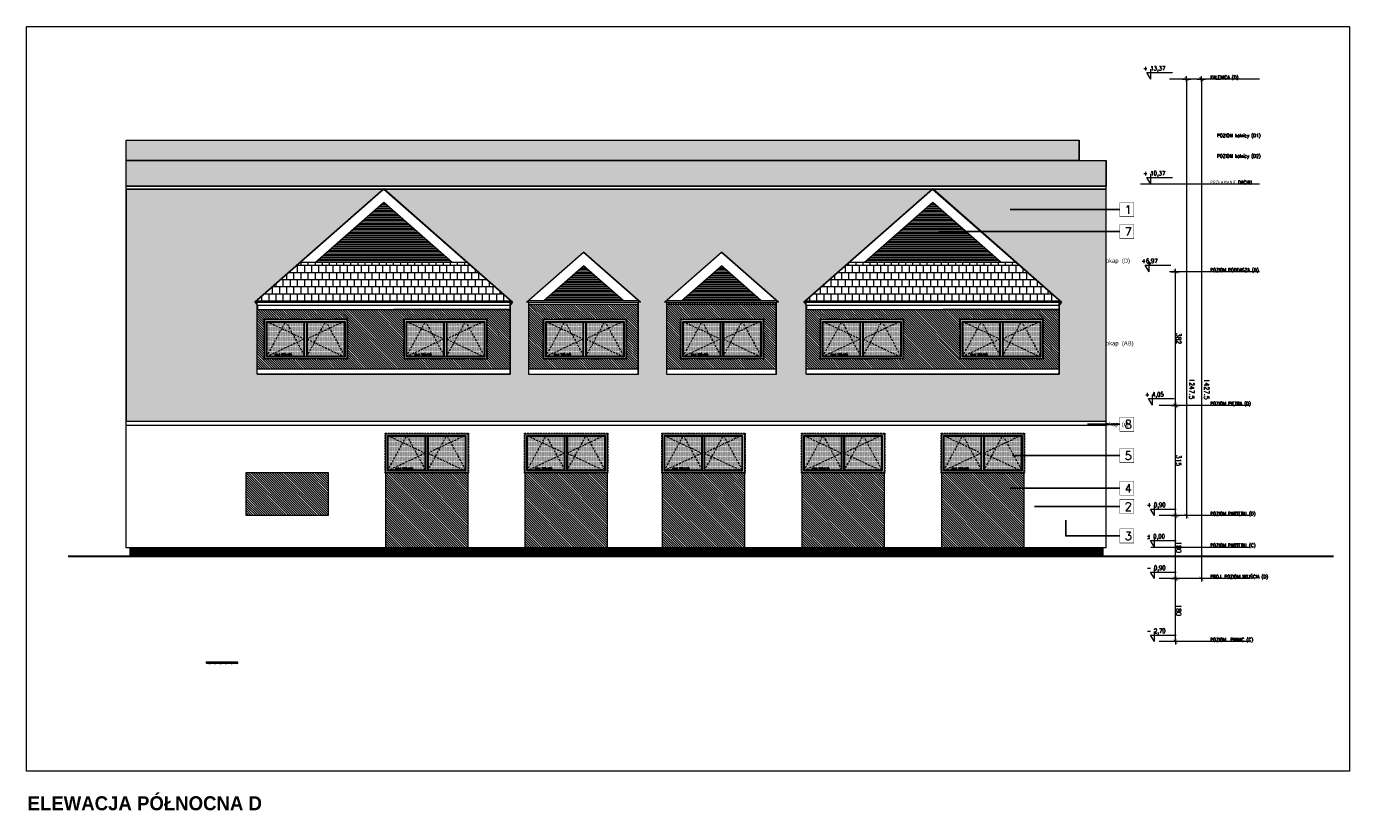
# Model space of a CAD drawing. Header units: millimetres. Extents: x 28291 to 177760, y -399809 to -170937.
# Tile 3 of 256: x 43484 to 47262, y -238983 to -236737. Entities that reach past the tile are written whole.
import ezdxf

# ---------------------------------------------------------------- set-up
doc = ezdxf.new("R2010")
doc.units = ezdxf.units.MM
doc.linetypes.add('CACHE', pattern=[9.525, 6.35, -3.175])
doc.linetypes.add('CARKOVANA', pattern=[7.5, 5, -2.5])
doc.layers.get('0').update_dxf_attribs({"lineweight": 0})
for name, color, linetype, lineweight in [('! opisy okien elewacja', 7, 'Continuous', 0), ('!! 0_ Istn-sciany', 3, 'Continuous', 30), ('!! 0_ Opis', 8, 'Continuous', 13), ('!! 0_ WIDOK ELEWACJA', 4, 'Continuous', 0), ('!! 1_Hatch dach', 252, 'Continuous', 5), ('!! 2_posadzki winyle 2', 43, 'Continuous', 9), ('!! 2_TYNK OBRYS', 252, 'Continuous', 13), ('0-rzedne-blok', 62, 'Continuous', 13)]:
    doc.layers.add(name, color=color, linetype=linetype, lineweight=lineweight)
for name, color, linetype, lineweight, true_color in [('!! 0_ Istn-okna - wymienione', 9, 'Continuous', 13, 0x808080), ('!! 1_ELEWACJA KOLOR', 7, 'Continuous', 13, 0x6888bb), ('!! 2_ELEWACJA COKÓŁ', 9, 'Continuous', 13, 0x808080)]:
    doc.layers.add(name, color=color, linetype=linetype, lineweight=lineweight, true_color=true_color)
doc.layers.add('!! 2_oznaczenia narozniki', color=7, linetype='Continuous')
doc.layers.add('!!_1  OPISY ELEWACJE', color=250, linetype='Continuous')
doc.layers.add('ND', color=240, linetype='Continuous', lineweight=0, plot=False)
doc.styles.add('DEUTSCH', font='SIMPLEX8')
doc.styles.add('SIMPLEX', font='simplex.shx', dxfattribs={"width": 0.77})
doc.styles.add('Stil2', font='arial.ttf')
doc.styles.add('STYLE10', font='arialbd.ttf')
doc.styles.add('TXT', font='simplex.shx')
doc.dimstyles.new('OL PB 100', dxfattribs={"dimscale": 4, "dimtxt": 3.5, "dimasz": 0.2, "dimexe": 10, "dimexo": 10, "dimgap": 0.5, "dimtad": 1, "dimdec": 1, "dimrnd": 0.5, "dimzin": 9, "dimdsep": 46, "dimtxsty": 'SIMPLEX', "dimblk": 'thick_MSz', "dimcen": 0.05, "dimdle": 8, "dimse1": 1, "dimse2": 1, "dimclrd": 256, "dimclre": 256, "dimclrt": 3, "dimadec": 1, "dimazin": 2, "dimtfac": 1, "dimtdec": 1, "dimtix": 1, "dimtofl": 0, "dimtmove": 2, "dimatfit": 3, "dimldrblk": 'thick_MSz', "dimfxl": 10, "dimfxlon": 1, "dimtolj": 1, "dimlwd": -1, "dimlwe": -1, "dimarcsym": 0})

# ---------------------------------------------------------------- blocks, each defined once
blk = doc.blocks.new('D_kota')
for p, q in [((-0.8, 15), (8.7, 15)), ((8.7, 0), (-0.8, 15)), ((8.7, 0), (8.7, 23))]:
    blk.add_line(p, q)
blk.add_lwpolyline([(-0.8, 15), (57.9, 15)])
at = {"style": 'DEUTSCH', "width": 0.8}
blk.add_attdef('POZ.ARCH', (7.3, 19.7), '', height=10, dxfattribs=at)
blk = doc.blocks.new('thick_MSz')
for p, q in [((-10, 0), (10, 0)), ((0, 15), (0, -15))]:
    blk.add_line(p, q)
at = {"const_width": 2, "elevation": 2}
blk.add_lwpolyline([(-7.1, -7.1), (7.1, 7.1)], dxfattribs=at)
blk = doc.blocks.new('*D3800')
at = {"layer": 'DEFPOINTS', "color": 0, "ltscale": 100, "transparency": 16777216}
for p in [(-7256.9, 8688.1), (-7256.9, 8610.3), (-6009.6, 8600.1)]:
    blk.add_point(p, dxfattribs=at)
at = {"layer": 'ND', "ltscale": 100, "transparency": 16777216}
blk.add_line((-6010.4, 8610.3), (-7256.1, 8610.3), dxfattribs=at)
at = {"layer": 'ND', "ltscale": 100, "transparency": 16777216, "xscale": 0.8, "yscale": 0.8, "zscale": 0.8}
for p, rotation in [((-7256.9, 8610.3), 180.0000000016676), ((-6009.6, 8610.3), 1.667526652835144e-09)]:
    blk.add_blockref('thick_MSz', p, dxfattribs=dict(at, rotation=rotation))
at = {"layer": 'ND', "color": 3, "ltscale": 100, "transparency": 16777216, "insert": (-6894.8, 8595.3), "char_height": 14, "attachment_point": 5, "rotation": 180, "style": 'SIMPLEX'}
blk.add_mtext('\\A1;1247.5', dxfattribs=at)
blk = doc.blocks.new('*D3801')
at = {"layer": 'DEFPOINTS', "color": 0, "ltscale": 100, "transparency": 16777216}
for p in [(-7436.9, 8703.8), (-7256.9, 8703.8), (-7256.9, 8642)]:
    blk.add_point(p, dxfattribs=at)
at = {"layer": 'ND', "ltscale": 100, "transparency": 16777216}
blk.add_line((-7436.1, 8642), (-7257.7, 8642), dxfattribs=at)
at = {"layer": 'ND', "ltscale": 100, "transparency": 16777216, "xscale": 0.8, "yscale": 0.8, "zscale": 0.8}
for p, rotation in [((-7436.9, 8642), 180.0000000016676), ((-7256.9, 8642), 1.667526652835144e-09)]:
    blk.add_blockref('thick_MSz', p, dxfattribs=dict(at, rotation=rotation))
at = {"layer": 'ND', "color": 3, "ltscale": 100, "transparency": 16777216, "insert": (-7346.9, 8633), "char_height": 14, "attachment_point": 5, "rotation": 180, "style": 'SIMPLEX'}
blk.add_mtext('\\A1;180', dxfattribs=at)
blk = doc.blocks.new('*D3802')
at = {"layer": 'DEFPOINTS', "color": 0, "ltscale": 100, "transparency": 16777216}
for p in [(-7256.9, 8703.8), (-6941.9, 8703.8), (-6941.9, 8642)]:
    blk.add_point(p, dxfattribs=at)
at = {"layer": 'ND', "ltscale": 100, "transparency": 16777216}
blk.add_line((-7256.1, 8642), (-6942.7, 8642), dxfattribs=at)
at = {"layer": 'ND', "ltscale": 100, "transparency": 16777216, "xscale": 0.8, "yscale": 0.8, "zscale": 0.8, "rotation": 180}
blk.add_blockref('thick_MSz', (-7256.9, 8642), dxfattribs=at)
at = {"layer": 'ND', "ltscale": 100, "transparency": 16777216, "xscale": 0.8, "yscale": 0.8, "zscale": 0.8}
blk.add_blockref('thick_MSz', (-6941.9, 8642), dxfattribs=at)
at = {"layer": 'ND', "color": 3, "ltscale": 100, "transparency": 16777216, "insert": (-7099.4, 8633), "char_height": 14, "attachment_point": 5, "rotation": 180, "style": 'SIMPLEX'}
blk.add_mtext('\\A1;315', dxfattribs=at)
blk = doc.blocks.new('*D3803')
at = {"layer": 'DEFPOINTS', "color": 0, "ltscale": 100, "transparency": 16777216}
for p in [(-6941.9, 8703.8), (-6559.9, 8703.8), (-6559.9, 8642)]:
    blk.add_point(p, dxfattribs=at)
at = {"layer": 'ND', "ltscale": 100, "transparency": 16777216}
blk.add_line((-6941.1, 8642), (-6560.7, 8642), dxfattribs=at)
at = {"layer": 'ND', "ltscale": 100, "transparency": 16777216, "xscale": 0.8, "yscale": 0.8, "zscale": 0.8, "rotation": 180}
blk.add_blockref('thick_MSz', (-6941.9, 8642), dxfattribs=at)
at = {"layer": 'ND', "ltscale": 100, "transparency": 16777216, "xscale": 0.8, "yscale": 0.8, "zscale": 0.8}
blk.add_blockref('thick_MSz', (-6559.9, 8642), dxfattribs=at)
at = {"layer": 'ND', "color": 3, "ltscale": 100, "transparency": 16777216, "insert": (-6750.9, 8633), "char_height": 14, "attachment_point": 5, "rotation": 180, "style": 'SIMPLEX'}
blk.add_mtext('\\A1;382', dxfattribs=at)
blk = doc.blocks.new('*D3804')
at = {"layer": 'DEFPOINTS', "color": 0, "ltscale": 100, "transparency": 16777216}
for p in [(-7616.9, 8679.3), (-7436.9, 8679.3), (-7436.9, 8642)]:
    blk.add_point(p, dxfattribs=at)
at = {"layer": 'ND', "ltscale": 100, "transparency": 16777216}
blk.add_line((-7616.1, 8642), (-7437.7, 8642), dxfattribs=at)
at = {"layer": 'ND', "ltscale": 100, "transparency": 16777216, "xscale": 0.8, "yscale": 0.8, "zscale": 0.8}
for p, rotation in [((-7616.9, 8642), 180.0000000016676), ((-7436.9, 8642), 1.667526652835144e-09)]:
    blk.add_blockref('thick_MSz', p, dxfattribs=dict(at, rotation=rotation))
at = {"layer": 'ND', "color": 3, "ltscale": 100, "transparency": 16777216, "insert": (-7526.9, 8633), "char_height": 14, "attachment_point": 5, "rotation": 180, "style": 'SIMPLEX'}
blk.add_mtext('\\A1;180', dxfattribs=at)
blk = doc.blocks.new('*D3805')
at = {"layer": 'DEFPOINTS', "color": 0, "ltscale": 100, "transparency": 16777216}
for p in [(-7436.9, 8688.1), (-7436.9, 8567.8), (-6009.6, 8557.6)]:
    blk.add_point(p, dxfattribs=at)
at = {"layer": 'ND', "ltscale": 100, "transparency": 16777216}
blk.add_line((-6010.4, 8567.8), (-7436.1, 8567.8), dxfattribs=at)
at = {"layer": 'ND', "ltscale": 100, "transparency": 16777216, "xscale": 0.8, "yscale": 0.8, "zscale": 0.8}
for p, rotation in [((-7436.9, 8567.8), 180.0000000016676), ((-6009.6, 8567.8), 1.667526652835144e-09)]:
    blk.add_blockref('thick_MSz', p, dxfattribs=dict(at, rotation=rotation))
at = {"layer": 'ND', "color": 3, "ltscale": 100, "transparency": 16777216, "insert": (-6895.9, 8552.8), "char_height": 14, "attachment_point": 5, "rotation": 180, "style": 'SIMPLEX'}
blk.add_mtext('\\A1;1427.5', dxfattribs=at)
blk = doc.blocks.new('OKNO 238 X 115')
at = {"layer": '!! 1_Hatch dach', "true_color": 0x575757}
h = blk.add_hatch(dxfattribs=at)
h.set_pattern_fill('DOTS', color=251, angle=180)
h.set_pattern_definition([(180, (59194.8052, -192624.9467), (-0.79375, -1.5875), [0, -1.5875])])
h.paths.add_polyline_path([(49553.5, -204008.1), (49445.5, -204008.1), (49445.5, -203911.1), (49553.5, -203911.1)])
h = blk.add_hatch(dxfattribs=at)
h.set_pattern_fill('DOTS', color=251, angle=180)
h.set_pattern_definition([(180, (59306.8052, -192624.9467), (-0.79375, -1.5875), [0, -1.5875])])
h.paths.add_polyline_path([(49665.5, -204008.1), (49560, -204008.1), (49560, -203911.1), (49665.5, -203911.1)])
at = {"layer": '!! 0_ Istn-okna - wymienione', "linetype": 'CARKOVANA', "lineweight": 5}
blk.add_lwpolyline([(49674.5, -204017.1), (49436.5, -204017.1), (49436.5, -203902.1), (49674.5, -203902.1)], close=True, dxfattribs=at)
at = {"layer": '!! 0_ Istn-okna - wymienione'}
for points in [[(49672.5, -204015.1), (49438.5, -204015.1), (49438.5, -203904.1), (49672.5, -203904.1)], [(49667.5, -204010.1), (49443.5, -204010.1), (49443.5, -203909.1), (49667.5, -203909.1)]]:
    blk.add_lwpolyline(points, close=True, dxfattribs=at)
for points in [[(49551, -204008.1), (49445.5, -204008.1), (49445.5, -203911.1), (49551, -203911.1)], [(49551, -203911.1), (49551, -204008.1)], [(49553, -203909.1), (49553, -204010.1)], [(49558, -203909.1), (49558, -204010.1)], [(49560, -203911.1), (49665.5, -203911.1), (49665.5, -204008.1), (49560, -204008.1)], [(49560, -203911.1), (49560, -204008.1)], [(49558, -204008.1), (49553, -204008.1)]]:
    blk.add_lwpolyline(points, dxfattribs=at)
at = {"layer": '!! 1_Hatch dach', "color": 251, "linetype": 'CACHE', "true_color": 0x575757}
for points in [[(49553, -203909.1), (49498.2, -204010.1), (49443.5, -203909.1)], [(49445.5, -204010.1), (49553, -203959.6), (49445.5, -203909.1)], [(49667.5, -203909.1), (49612.7, -204010.1), (49558, -203909.1)], [(49667.5, -204010.1), (49560, -203959.6), (49667.5, -203909.1)]]:
    blk.add_lwpolyline(points, dxfattribs=at)
at = {"insert": (49644.4, -203918.5), "char_height": 5, "attachment_point": 1, "rotation": 180, "style": 'TXT'}
blk.add_mtext_dynamic_manual_height_columns('okno 238x115', width=52.63, gutter_width=75, heights=[0], dxfattribs=at)
blk = doc.blocks.new('BLOK POZIOMY SALA GIMNASTYCZNA')
for p, q in [((-7616.85, 8430.57), (-7616.85, 8688.11)), ((-7436.85, 8430.57), (-7436.85, 8688.11)), ((-7256.85, 8430.57), (-7256.85, 8688.11)), ((-6941.85, 8430.57), (-6941.85, 8688.11)), ((-6559.85, 8401.77), (-6559.85, 8659.32)), ((-6309.42, 8401.77), (-6309.42, 8659.32)), ((-6009.57, 8401.77), (-6009.57, 8659.32))]:
    blk.add_line(p, q)
for points in [[(-6309.42, 8401.77), (-6309.42, 8741.67)], [(-7346.85, 8712.69), (-7346.85, 8429.66)]]:
    blk.add_lwpolyline(points)
at = {"layer": '0-rzedne-blok'}
ref = blk.add_blockref('D_kota', (-6559.85, 8727.86), dxfattribs=dict(at, xscale=1.250000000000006, yscale=1.250000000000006, zscale=1.250000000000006, rotation=270))
ref.add_attrib('POZ.ARCH', '+6,97', (-6535.27, 8738.69), dxfattribs={"layer": '0', "height": 12.5, "rotation": 270, "style": 'DEUTSCH', "width": 0.8})
ref = blk.add_blockref('D_kota', (-6309.42, 8723.05), dxfattribs=dict(at, xscale=1.250000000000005, yscale=1.250000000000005, zscale=1.250000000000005, rotation=270))
ref.add_attrib('POZ.ARCH', '+ 10,37', (-6284.84, 8733.88), dxfattribs={"layer": '0', "height": 12.5, "rotation": 270, "style": 'DEUTSCH', "width": 0.8})
ref = blk.add_blockref('D_kota', (-6009.57, 8723.05), dxfattribs=dict(at, xscale=1.250000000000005, yscale=1.250000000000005, zscale=1.250000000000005, rotation=270))
ref.add_attrib('POZ.ARCH', '+ 13,37', (-5984.99, 8733.88), dxfattribs={"layer": '0', "height": 12.5, "rotation": 270, "style": 'DEUTSCH', "width": 0.8})
ref = blk.add_blockref('D_kota', (-7616.85, 8712.69), dxfattribs=dict(at, xscale=1.250000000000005, yscale=1.250000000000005, zscale=1.250000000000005, rotation=270))
ref.add_attrib('POZ.ARCH', '- 2,70  ', (-7592.27, 8723.52), dxfattribs={"layer": '0', "height": 12.5, "rotation": 270, "style": 'DEUTSCH', "width": 0.8})
ref = blk.add_blockref('D_kota', (-7436.85, 8712.69), dxfattribs=dict(at, xscale=1.250000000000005, yscale=1.250000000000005, zscale=1.250000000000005, rotation=270))
ref.add_attrib('POZ.ARCH', '- 0,90  ', (-7412.27, 8723.52), dxfattribs={"layer": '0', "height": 12.5, "rotation": 270, "style": 'DEUTSCH', "width": 0.8})
ref = blk.add_blockref('D_kota', (-7346.85, 8712.69), dxfattribs=dict(at, xscale=1.250000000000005, yscale=1.250000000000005, zscale=1.250000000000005, rotation=270))
ref.add_attrib('POZ.ARCH', '%%p 0,00  ', (-7322.27, 8723.52), dxfattribs={"layer": '0', "height": 12.5, "rotation": 270, "style": 'DEUTSCH', "width": 0.8})
ref = blk.add_blockref('D_kota', (-7256.85, 8712.69), dxfattribs=dict(at, xscale=1.250000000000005, yscale=1.250000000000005, zscale=1.250000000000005, rotation=270))
ref.add_attrib('POZ.ARCH', '+ 0,90  ', (-7232.27, 8723.52), dxfattribs={"layer": '0', "height": 12.5, "rotation": 270, "style": 'DEUTSCH', "width": 0.8})
ref = blk.add_blockref('D_kota', (-6941.38, 8718.1), dxfattribs=dict(at, xscale=1.250000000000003, yscale=1.250000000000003, zscale=1.250000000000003, rotation=269.9999999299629))
ref.add_attrib('POZ.ARCH', '+ 4,05', (-6916.8, 8728.93), dxfattribs={"layer": '0', "height": 12.5, "rotation": 270, "style": 'DEUTSCH', "width": 0.8})
at = {"layer": '!! 2_oznaczenia narozniki', "style": 'Stil2'}
for s, p in [('okap  (c)', (-7001.2, 8840.75)), ('okap  (AB)', (-6770.44, 8840.75)), ('okap  (D)', (-6534.48, 8840.75))]:
    blk.add_text(s, height=12, rotation=270, dxfattribs=at).set_placement(p)
at = {"style": 'SIMPLEX', "width": 0.77}
for s, p in [('POZIOM  PIWNIC (C)', (-7616.31, 8542.85)), ('PROJ. POZIOM WYJŚCIA (D)', (-7436.31, 8542.85)), ('POZIOM PARTERU (C)', (-7346.85, 8542.85)), ('POZIOM PARTERU (D)', (-7256.31, 8542.85)), ('POZIOM PIĘTRA (D)', (-6941.31, 8542.85)), ('POZIOM PODDASZA (D)', (-6559.85, 8542.85)), ('PRZŁAMANIE DACHU', (-6309.42, 8542.85)), ('KALENICA (D)', (-6009.57, 8542.85)), ('POZIOM kalnicy (D2)', (-6234.21, 8523.33, -0.04)), ('POZIOM kalnicy (D1)', (-6175.6, 8523.33, -0.04))]:
    blk.add_text(s, height=10, rotation=270, dxfattribs=at).set_placement(p)
at = {"layer": 'ND', "ltscale": 100}
for base, p1, p2, picture, middle in [((-7256.85, 8641.97), (-7436.85, 8703.84), (-7256.85, 8703.84), '*D3801', (-7346.85, 8632.97)), ((-7436.85, 8641.97), (-7616.85, 8679.26), (-7436.85, 8679.26), '*D3804', (-7526.85, 8632.97))]:
    dim = blk.add_linear_dim(base=base, p1=p1, p2=p2, angle=0, dimstyle='OL PB 100', dxfattribs=at)
    dim.commit()
    dim.dimension.update_dxf_attribs({"geometry": picture, "text_midpoint": middle})
for base, p1, p2, picture, middle in [((-6941.85, 8641.97), (-7256.85, 8703.84), (-6941.85, 8703.84), '*D3802', (-7099.35, 8632.97)), ((-6559.85, 8641.97), (-6941.85, 8703.84), (-6559.85, 8703.84), '*D3803', (-6750.85, 8632.97))]:
    dim = blk.add_linear_dim(base=base, p1=p1, p2=p2, dimstyle='OL PB 100', dxfattribs=at)
    dim.commit()
    dim.dimension.update_dxf_attribs({"geometry": picture, "text_midpoint": middle})
for base, p1, p2, picture, middle in [((-7436.85, 8567.75), (-6009.57, 8557.61), (-7436.85, 8688.11), '*D3805', (-6895.9, 8552.8)), ((-7256.85, 8610.27), (-6009.57, 8600.13), (-7256.85, 8688.11), '*D3800', (-6894.77, 8595.31))]:
    dim = blk.add_linear_dim(base=base, p1=p1, p2=p2, angle=0, dimstyle='OL PB 100', dxfattribs=at)
    dim.commit()
    dim.dimension.update_dxf_attribs({"geometry": picture, "text_midpoint": middle, "dimtype": 160})

msp = doc.modelspace()

# ---------------------------------------------------------------- hatches: boundary and pattern name
at = {"layer": '!! 1_ELEWACJA KOLOR', "true_color": 0xa78758}
h = msp.add_hatch(dxfattribs=at)
h.set_pattern_fill('ANSI31', color=45, scale=1.5, angle=-90)
h.paths.add_polyline_path([(45230.48163, -237529.61365), (44918.48163, -237529.61365), (44918.48163, -237714.91786), (45230.48163, -237714.91786)])
h.paths.add_polyline_path([(45197.47217, -237572.26576), (45197.47217, -237687.26576), (44959.47217, -237687.26576), (44959.47217, -237572.26576)], flags=16)
h.paths.add_polyline_path([(45195.47217, -237574.26576), (45195.47217, -237685.26576), (44961.47217, -237685.26576), (44961.47217, -237574.26576)], flags=0)
h.paths.add_polyline_path([(45190.47217, -237579.26576), (45190.47217, -237680.26576), (44966.47217, -237680.26576), (44966.47217, -237579.26576)], flags=0)
h.paths.add_polyline_path([(45136.97217, -237579.26576), (45139.01177, -237581.26576), (45163.19246, -237581.26576), (45163.72217, -237579.26576), (45164.25187, -237581.26576), (45188.47217, -237581.26576), (45188.47217, -237678.26576), (45139.01177, -237678.26576), (45136.97217, -237680.26576), (45136.97217, -237581.26576), (45131.97217, -237581.26576), (45131.97217, -237680.26576), (45129.97217, -237672.34419), (45129.97217, -237678.26576), (45082.91276, -237678.26576), (45080.97217, -237680.26576), (45080.97217, -237581.26576), (45075.97217, -237581.26576), (45075.97217, -237671.2479), (45073.97217, -237664.03361), (45073.97217, -237678.26576), (45026.91276, -237678.26576), (45024.97217, -237680.26576), (45024.97217, -237581.26576), (45019.97217, -237581.26576), (45019.97217, -237680.26576), (45017.97217, -237672.71435), (45017.97217, -237678.26576), (44968.51177, -237678.26576), (44966.47217, -237680.26576), (44968.47217, -237672.71435), (44968.47217, -237581.22692), (44968.51177, -237581.26576), (44992.69246, -237581.26576), (44993.22217, -237579.26576), (44993.75187, -237581.26576), (45017.97217, -237581.26576), (45017.97217, -237672.71435), (45019.97217, -237680.26576), (45019.97217, -237581.26576), (45024.97217, -237581.26576), (45024.97217, -237579.26576), (45026.91276, -237581.26576), (45049.96722, -237581.26576), (45050.47217, -237579.26576), (45051.02662, -237581.26576), (45073.97217, -237581.26576), (45073.97217, -237664.03361), (45075.97217, -237671.2479), (45075.97217, -237581.26576), (45080.97217, -237581.26576), (45080.97217, -237579.26576), (45082.91276, -237581.26576), (45105.96722, -237581.26576), (45106.47217, -237579.26576), (45106.97712, -237581.26576), (45129.97217, -237581.26576), (45129.97217, -237672.34419), (45131.97217, -237680.26576), (45131.97217, -237581.26576), (45136.97217, -237581.26576)], flags=0)
h.paths.add_polyline_path([(44988.29992, -237677.10613), (45042.22849, -237677.10613), (45042.22849, -237669.60613), (44988.29992, -237669.60613)], flags=0)
h = msp.add_hatch(dxfattribs=at)
h.set_pattern_fill('ANSI31', color=45, scale=1.5, angle=-90)
h.paths.add_polyline_path([(45624.48163, -237524.61365), (45312.48163, -237524.61365), (45312.48163, -237714.91786), (45624.48163, -237714.91786)])
h.paths.add_polyline_path([(45589.51113, -237572.26576), (45589.51113, -237687.26576), (45351.51113, -237687.26576), (45351.51113, -237572.26576)], flags=16)
h.paths.add_polyline_path([(45587.51113, -237574.26576), (45587.51113, -237685.26576), (45353.51113, -237685.26576), (45353.51113, -237574.26576)], flags=0)
h.paths.add_polyline_path([(45582.51113, -237579.26576), (45582.51113, -237680.26576), (45358.51113, -237680.26576), (45358.51113, -237579.26576)], flags=0)
h.paths.add_polyline_path([(45385.26113, -237579.26576), (45385.79084, -237581.26576), (45410.01113, -237581.26576), (45410.01113, -237672.71435), (45412.01113, -237680.26576), (45412.01113, -237581.26576), (45417.01113, -237581.26576), (45417.01113, -237579.26576), (45418.95173, -237581.26576), (45442.00618, -237581.26576), (45442.51113, -237579.26576), (45443.06559, -237581.26576), (45466.01113, -237581.26576), (45466.01113, -237664.03361), (45468.01113, -237671.2479), (45468.01113, -237581.26576), (45473.01113, -237581.26576), (45473.01113, -237579.26576), (45474.95173, -237581.26576), (45498.00618, -237581.26576), (45498.51113, -237579.26576), (45499.01608, -237581.26576), (45522.01113, -237581.26576), (45522.01113, -237672.34419), (45524.01113, -237680.26576), (45524.01113, -237581.26576), (45529.01113, -237581.26576), (45529.01113, -237579.26576), (45531.05074, -237581.26576), (45555.23143, -237581.26576), (45555.76113, -237579.26576), (45556.29084, -237581.26576), (45580.51113, -237581.26576), (45580.51113, -237678.26576), (45531.05074, -237678.26576), (45529.01113, -237680.26576), (45529.01113, -237581.26576), (45524.01113, -237581.26576), (45524.01113, -237680.26576), (45522.01113, -237672.34419), (45522.01113, -237678.26576), (45474.95173, -237678.26576), (45473.01113, -237680.26576), (45473.01113, -237581.26576), (45468.01113, -237581.26576), (45468.01113, -237671.2479), (45466.01113, -237664.03361), (45466.01113, -237678.26576), (45418.95173, -237678.26576), (45417.01113, -237680.26576), (45417.01113, -237581.26576), (45412.01113, -237581.26576), (45412.01113, -237680.26576), (45410.01113, -237672.71435), (45410.01113, -237678.26576), (45360.55074, -237678.26576), (45358.51113, -237680.26576), (45360.51113, -237672.71435), (45360.51113, -237581.22692), (45360.55074, -237581.26576), (45384.73143, -237581.26576)], flags=0)
h.paths.add_polyline_path([(45380.33889, -237677.10613), (45434.26746, -237677.10613), (45434.26746, -237669.60613), (45380.33889, -237669.60613)], flags=8)
h = msp.add_hatch(dxfattribs=at)
h.set_pattern_fill('ANSI31', color=45, scale=1.5, angle=-90)
h.paths.add_polyline_path([(44865.48163, -237545.24605), (44533.13615, -237545.24605), (44142.48163, -237545.24605), (44142.48163, -237714.91786), (44865.48163, -237714.91786)])
h.paths.add_polyline_path([(44561.51113, -237572.26576), (44799.51113, -237572.26576), (44799.51113, -237687.26576), (44561.51113, -237687.26576)], flags=16)
h.paths.add_polyline_path([(44563.51113, -237574.26576), (44797.51113, -237574.26576), (44797.51113, -237685.26576), (44563.51113, -237685.26576)], flags=0)
h.paths.add_polyline_path([(44568.51113, -237579.26576), (44792.51113, -237579.26576), (44792.51113, -237680.26576), (44568.51113, -237680.26576)], flags=0)
h.paths.add_polyline_path([(44570.51113, -237581.22692), (44570.55074, -237581.26576), (44594.73143, -237581.26576), (44595.26113, -237579.26576), (44595.79084, -237581.26576), (44620.01113, -237581.26576), (44620.01113, -237672.71435), (44622.01113, -237680.26576), (44622.01113, -237581.26576), (44627.01113, -237581.26576), (44627.01113, -237579.26576), (44628.95173, -237581.26576), (44652.00618, -237581.26576), (44652.51113, -237579.26576), (44653.06559, -237581.26576), (44676.01113, -237581.26576), (44676.01113, -237664.03361), (44678.01113, -237671.2479), (44678.01113, -237581.26576), (44683.01113, -237581.26576), (44683.01113, -237579.26576), (44684.95173, -237581.26576), (44708.00618, -237581.26576), (44708.51113, -237579.26576), (44709.01608, -237581.26576), (44732.01113, -237581.26576), (44732.01113, -237672.34419), (44734.01113, -237680.26576), (44734.01113, -237581.26576), (44739.01113, -237581.26576), (44739.01113, -237579.26576), (44741.05074, -237581.26576), (44765.23143, -237581.26576), (44765.76113, -237579.26576), (44766.29084, -237581.26576), (44790.51113, -237581.26576), (44790.51113, -237678.26576), (44741.05074, -237678.26576), (44739.01113, -237680.26576), (44739.01113, -237581.26576), (44734.01113, -237581.26576), (44734.01113, -237680.26576), (44732.01113, -237672.34419), (44732.01113, -237678.26576), (44684.95173, -237678.26576), (44683.01113, -237680.26576), (44683.01113, -237581.26576), (44678.01113, -237581.26576), (44678.01113, -237671.2479), (44676.01113, -237664.03361), (44676.01113, -237678.26576), (44628.95173, -237678.26576), (44627.01113, -237680.26576), (44627.01113, -237581.26576), (44622.01113, -237581.26576), (44622.01113, -237680.26576), (44620.01113, -237672.71435), (44620.01113, -237678.26576), (44570.55074, -237678.26576), (44568.51113, -237680.26576), (44570.51113, -237672.71435)], flags=0)
h.paths.add_polyline_path([(44400.51113, -237687.26576), (44162.51113, -237687.26576), (44162.51113, -237572.26576), (44400.51113, -237572.26576)], flags=16)
h.paths.add_polyline_path([(44398.51113, -237685.26576), (44164.51113, -237685.26576), (44164.51113, -237574.26576), (44398.51113, -237574.26576)], flags=0)
h.paths.add_polyline_path([(44393.51113, -237680.26576), (44169.51113, -237680.26576), (44169.51113, -237579.26576), (44393.51113, -237579.26576)], flags=0)
h.paths.add_polyline_path([(44391.51113, -237678.26576), (44342.05074, -237678.26576), (44340.01113, -237680.26576), (44340.01113, -237581.26576), (44335.01113, -237581.26576), (44335.01113, -237680.26576), (44333.01113, -237672.34419), (44333.01113, -237678.26576), (44285.95173, -237678.26576), (44284.01113, -237680.26576), (44284.01113, -237581.26576), (44279.01113, -237581.26576), (44279.01113, -237671.2479), (44277.01113, -237664.03361), (44277.01113, -237678.26576), (44229.95173, -237678.26576), (44228.01113, -237680.26576), (44228.01113, -237581.26576), (44223.01113, -237581.26576), (44223.01113, -237680.26576), (44221.01113, -237672.71435), (44221.01113, -237678.26576), (44171.55074, -237678.26576), (44169.51113, -237680.26576), (44171.51113, -237672.71435), (44171.51113, -237581.22692), (44171.55074, -237581.26576), (44195.73143, -237581.26576), (44196.26113, -237579.26576), (44196.79084, -237581.26576), (44221.01113, -237581.26576), (44221.01113, -237672.71435), (44223.01113, -237680.26576), (44223.01113, -237581.26576), (44228.01113, -237581.26576), (44228.01113, -237579.26576), (44229.95173, -237581.26576), (44253.00618, -237581.26576), (44253.51113, -237579.26576), (44254.06559, -237581.26576), (44277.01113, -237581.26576), (44277.01113, -237664.03361), (44279.01113, -237671.2479), (44279.01113, -237581.26576), (44284.01113, -237581.26576), (44284.01113, -237579.26576), (44285.95173, -237581.26576), (44309.00618, -237581.26576), (44309.51113, -237579.26576), (44310.01608, -237581.26576), (44333.01113, -237581.26576), (44333.01113, -237672.34419), (44335.01113, -237680.26576), (44335.01113, -237581.26576), (44340.01113, -237581.26576), (44340.01113, -237579.26576), (44342.05074, -237581.26576), (44366.23143, -237581.26576), (44366.76113, -237579.26576), (44367.29084, -237581.26576), (44391.51113, -237581.26576)], flags=0)
h.paths.add_polyline_path([(44590.33889, -237677.10613), (44644.26746, -237677.10613), (44644.26746, -237669.60613), (44590.33889, -237669.60613)], flags=8)
h.paths.add_polyline_path([(44191.33889, -237677.10613), (44245.26746, -237677.10613), (44245.26746, -237669.60613), (44191.33889, -237669.60613)], flags=8)
h = msp.add_hatch(dxfattribs=at)
h.set_pattern_fill('ANSI31', color=45, scale=1.5, angle=-90)
h.paths.add_polyline_path([(46433.48163, -237545.24605), (46101.13615, -237545.24605), (45710.48163, -237545.24605), (45710.48163, -237714.91786), (46433.48163, -237714.91786)])
h.paths.add_polyline_path([(46149.51113, -237572.26576), (46387.51113, -237572.26576), (46387.51113, -237687.26576), (46149.51113, -237687.26576)], flags=16)
h.paths.add_polyline_path([(46151.51113, -237574.26576), (46385.51113, -237574.26576), (46385.51113, -237685.26576), (46151.51113, -237685.26576)], flags=0)
h.paths.add_polyline_path([(46156.51113, -237579.26576), (46380.51113, -237579.26576), (46380.51113, -237680.26576), (46156.51113, -237680.26576)], flags=0)
h.paths.add_polyline_path([(46156.51113, -237680.26576), (46158.51113, -237672.71435), (46158.51113, -237581.22692), (46158.55074, -237581.26576), (46182.73143, -237581.26576), (46183.26113, -237579.26576), (46183.79084, -237581.26576), (46208.01113, -237581.26576), (46208.01113, -237672.71435), (46210.01113, -237680.26576), (46210.01113, -237581.26576), (46215.01113, -237581.26576), (46215.01113, -237579.26576), (46216.95173, -237581.26576), (46240.00618, -237581.26576), (46240.51113, -237579.26576), (46241.06559, -237581.26576), (46264.01113, -237581.26576), (46264.01113, -237664.03361), (46266.01113, -237671.2479), (46266.01113, -237581.26576), (46271.01113, -237581.26576), (46271.01113, -237579.26576), (46272.95173, -237581.26576), (46296.00618, -237581.26576), (46296.51113, -237579.26576), (46297.01608, -237581.26576), (46320.01113, -237581.26576), (46320.01113, -237672.34419), (46322.01113, -237680.26576), (46322.01113, -237581.26576), (46327.01113, -237581.26576), (46327.01113, -237579.26576), (46329.05074, -237581.26576), (46353.23143, -237581.26576), (46353.76113, -237579.26576), (46354.29084, -237581.26576), (46378.51113, -237581.26576), (46378.51113, -237678.26576), (46329.05074, -237678.26576), (46327.01113, -237680.26576), (46327.01113, -237581.26576), (46322.01113, -237581.26576), (46322.01113, -237680.26576), (46320.01113, -237672.34419), (46320.01113, -237678.26576), (46272.95173, -237678.26576), (46271.01113, -237680.26576), (46271.01113, -237581.26576), (46266.01113, -237581.26576), (46266.01113, -237671.2479), (46264.01113, -237664.03361), (46264.01113, -237678.26576), (46216.95173, -237678.26576), (46215.01113, -237680.26576), (46215.01113, -237581.26576), (46210.01113, -237581.26576), (46210.01113, -237680.26576), (46208.01113, -237672.71435), (46208.01113, -237678.26576), (46158.55074, -237678.26576)], flags=0)
h.paths.add_polyline_path([(45988.51113, -237687.26576), (45750.51113, -237687.26576), (45750.51113, -237572.26576), (45988.51113, -237572.26576)], flags=16)
h.paths.add_polyline_path([(45986.51113, -237685.26576), (45752.51113, -237685.26576), (45752.51113, -237574.26576), (45986.51113, -237574.26576)], flags=0)
h.paths.add_polyline_path([(45981.51113, -237680.26576), (45757.51113, -237680.26576), (45757.51113, -237579.26576), (45981.51113, -237579.26576)], flags=0)
h.paths.add_polyline_path([(45979.51113, -237678.26576), (45930.05074, -237678.26576), (45928.01113, -237680.26576), (45928.01113, -237581.26576), (45923.01113, -237581.26576), (45923.01113, -237680.26576), (45921.01113, -237672.34419), (45921.01113, -237678.26576), (45873.95173, -237678.26576), (45872.01113, -237680.26576), (45872.01113, -237581.26576), (45867.01113, -237581.26576), (45867.01113, -237671.2479), (45865.01113, -237664.03361), (45865.01113, -237678.26576), (45817.95173, -237678.26576), (45816.01113, -237680.26576), (45816.01113, -237581.26576), (45811.01113, -237581.26576), (45811.01113, -237680.26576), (45809.01113, -237672.71435), (45809.01113, -237678.26576), (45759.55074, -237678.26576), (45757.51113, -237680.26576), (45759.51113, -237672.71435), (45759.51113, -237581.22692), (45759.55074, -237581.26576), (45783.73143, -237581.26576), (45784.26113, -237579.26576), (45784.79084, -237581.26576), (45809.01113, -237581.26576), (45809.01113, -237672.71435), (45811.01113, -237680.26576), (45811.01113, -237581.26576), (45816.01113, -237581.26576), (45816.01113, -237579.26576), (45817.95173, -237581.26576), (45841.00618, -237581.26576), (45841.51113, -237579.26576), (45842.06559, -237581.26576), (45865.01113, -237581.26576), (45865.01113, -237664.03361), (45867.01113, -237671.2479), (45867.01113, -237581.26576), (45872.01113, -237581.26576), (45872.01113, -237579.26576), (45873.95173, -237581.26576), (45897.00618, -237581.26576), (45897.51113, -237579.26576), (45898.01608, -237581.26576), (45921.01113, -237581.26576), (45921.01113, -237672.34419), (45923.01113, -237680.26576), (45923.01113, -237581.26576), (45928.01113, -237581.26576), (45928.01113, -237579.26576), (45930.05074, -237581.26576), (45954.23143, -237581.26576), (45954.76113, -237579.26576), (45955.29084, -237581.26576), (45979.51113, -237581.26576)], flags=0)
h.paths.add_polyline_path([(46178.33889, -237677.10613), (46232.26746, -237677.10613), (46232.26746, -237669.60613), (46178.33889, -237669.60613)], flags=8)
h.paths.add_polyline_path([(45779.33889, -237677.10613), (45833.26746, -237677.10613), (45833.26746, -237669.60613), (45779.33889, -237669.60613)], flags=8)
h = msp.add_hatch(dxfattribs=at)
h.set_pattern_fill('ANSI31', color=45, scale=1.5, angle=-90)
h.set_pattern_definition([(315, (-4439.5428, -438), (3.36759605, 3.36759605), [])])
h.paths.add_polyline_path([(44111.01113, -238011.26576), (44345.01113, -238011.26576), (44345.01113, -238134.26576), (44111.01113, -238134.26576)])
h = msp.add_hatch(dxfattribs=at)
h.set_pattern_fill('ANSI31', color=45, scale=1.5, angle=-90)
h.set_pattern_definition([(315, (-4040.5428, -438), (3.36759605, 3.36759605), [])])
h.paths.add_polyline_path([(44510.01113, -238011.26576), (44744.01113, -238011.26576), (44744.01113, -238226.26576), (44510.01113, -238226.26576)])
h = msp.add_hatch(dxfattribs=at)
h.set_pattern_fill('ANSI31', color=45, scale=1.5, angle=-90)
h.set_pattern_definition([(315, (-3642.5817, -438), (3.36759605, 3.36759605), [])])
h.paths.add_polyline_path([(44907.97217, -238011.26576), (45141.97217, -238011.26576), (45141.97217, -238226.26576), (44907.97217, -238226.26576)])
h = msp.add_hatch(dxfattribs=at)
h.set_pattern_fill('ANSI31', color=45, scale=1.5, angle=-90)
h.set_pattern_definition([(315, (-3250.5428, -438), (3.36759605, 3.36759605), [])])
h.paths.add_polyline_path([(45300.01113, -238011.26576), (45534.01113, -238011.26576), (45534.01113, -238226.26576), (45300.01113, -238226.26576)])
h = msp.add_hatch(dxfattribs=at)
h.set_pattern_fill('ANSI31', color=45, scale=1.5, angle=-90)
h.set_pattern_definition([(315, (-2851.642, -438), (3.36759605, 3.36759605), [])])
h.paths.add_polyline_path([(45698.91212, -238011.26576), (45932.91212, -238011.26576), (45932.91212, -238226.26576), (45698.91212, -238226.26576)])
h = msp.add_hatch(dxfattribs=at)
h.set_pattern_fill('ANSI31', color=45, scale=1.5, angle=-90)
h.set_pattern_definition([(315, (-2452.5428, -438), (3.36759605, 3.36759605), [])])
h.paths.add_polyline_path([(46098.01113, -238011.26576), (46332.01113, -238011.26576), (46332.01113, -238226.26576), (46098.01113, -238226.26576)])
at = {"layer": '!! 1_Hatch dach', "true_color": 0x990000}
h = msp.add_hatch(dxfattribs=at)
h.set_pattern_fill('AR-B88', color=14, scale=0.1, angle=180)
h.paths.add_polyline_path([(43768.51113, -237061.70495), (46490.51113, -237061.70495), (46490.51113, -237119.31403), (43768.51113, -237119.31403)])
h = msp.add_hatch(dxfattribs=at)
h.set_pattern_fill('AR-B88', color=14, scale=0.1, angle=180)
h.paths.add_polyline_path([(46567.51113, -237193.09167), (43768.51113, -237193.09167), (43768.51113, -237119.31403), (46567.51113, -237119.31403)])
h = msp.add_hatch(dxfattribs=at)
h.set_pattern_fill('AR-B88', color=14, scale=0.1, angle=180)
h.set_pattern_definition([(180, (95735.223, -441912.373), (-2e-15, -20.32), []), (270, (95735.223, -441912.373), (10.16, -20.32), [20.32, -20.32])])
h.paths.add_polyline_path([(46567.51113, -237201.37498), (46071.18381, -237201.37498), (46440.09611, -237524.61365), (46433.48163, -237524.61365), (46433.48163, -237729.91786), (45710.48163, -237729.91786), (45710.48163, -237524.61365), (45703.86714, -237524.61365), (46071.18381, -237201.37498), (44504.77944, -237201.37498), (44872.09611, -237524.61365), (44865.48163, -237524.61365), (44865.48163, -237729.91786), (44142.48163, -237729.91786), (44142.48163, -237524.61365), (44135.86714, -237524.61365), (44503.18381, -237201.37498), (43768.51113, -237201.37498), (43768.51113, -237864.26576), (46567.51113, -237864.26576)])
h.paths.add_polyline_path([(45624.48163, -237524.61365), (45624.48163, -237731.09534), (45312.48163, -237731.09534), (45312.48163, -237524.61365), (45305.86714, -237524.61365), (45468.48163, -237381.5129), (45631.09611, -237524.61365)], flags=16)
h.paths.add_polyline_path([(45230.48163, -237524.61365), (45230.48163, -237731.09534), (44918.48163, -237731.09534), (44918.48163, -237524.61365), (44911.86714, -237524.61365), (45074.48163, -237381.5129), (45237.09611, -237524.61365)], flags=16)
h = msp.add_hatch(dxfattribs=at)
h.set_pattern_fill('AR-B88', color=14, scale=0.1, angle=180)
h.paths.add_polyline_path([(44135.86714, -237524.61365), (44471.31603, -237524.61365), (44872.09611, -237524.61365), (44742.3759, -237410.95361), (44265.02628, -237410.95361)])
h = msp.add_hatch(dxfattribs=at)
h.set_pattern_fill('AR-B88', color=14, scale=0.1, angle=180)
h.paths.add_polyline_path([(45703.86714, -237524.61365), (46039.31603, -237524.61365), (46440.09611, -237524.61365), (46310.3759, -237410.95361), (45833.02628, -237410.95361)])
at = {"layer": '!! 2_ELEWACJA COKÓŁ', "true_color": 0x2b2b2c}
h = msp.add_hatch(dxfattribs=at)
h.set_pattern_fill('ANSI31', color=250, angle=180)
h.set_pattern_definition([(225, (95735.2226, -442004.3732), (2.24506403, -2.24506403), [])])
h.paths.add_polyline_path([(43778.51113, -238251.26576), (46557.51113, -238251.26576), (46557.51113, -238226.26576), (43778.51113, -238226.26576)])
at = {"layer": '!! 2_posadzki winyle 2'}
h = msp.add_hatch(dxfattribs=at)
h.set_pattern_fill('PLASTI', color=256, scale=2, angle=180)
h.paths.add_polyline_path([(44503.98163, -237239.30282), (44308.92391, -237410.95361), (44699.03934, -237410.95361)])
h = msp.add_hatch(dxfattribs=at)
h.set_pattern_fill('PLASTI', color=256, scale=2, angle=180)
h.paths.add_polyline_path([(46071.98163, -237239.30282), (45876.92391, -237410.95361), (46267.03934, -237410.95361)])
h = msp.add_hatch(dxfattribs=at)
h.set_pattern_fill('PLASTI', color=256, scale=2, angle=180)
h.paths.add_polyline_path([(45074.48163, -237420.14282), (44961.44659, -237519.61365), (45187.51666, -237519.61365)])
h = msp.add_hatch(dxfattribs=at)
h.set_pattern_fill('PLASTI', color=256, scale=2, angle=180)
h.paths.add_polyline_path([(45468.48163, -237420.14282), (45355.44659, -237519.61365), (45581.51666, -237519.61365)])
h = msp.add_hatch(dxfattribs=at)
h.set_pattern_fill('ANSI31', color=252, scale=0.2, angle=180)
h.set_pattern_definition([(225, (44087.36864, -238734.7755), (0.4490128, -0.4490128), [])])
h.paths.add_polyline_path([(44087.36864, -238556.77553), (43997.36864, -238556.77553), (43997.36864, -238551.77553), (44087.36864, -238551.77553)])

# ---------------------------------------------------------------- linework, layer by layer
at = {"layer": '! opisy okien elewacja'}
for points in [[(47262.43046, -238864.79511), (43483.67898, -238864.79511), (43483.67898, -236736.62549), (47262.43046, -236736.62549)], [(43768.51113, -237061.70495), (46490.51113, -237061.70495), (46490.51113, -237119.31403), (43768.51113, -237119.31403)], [(46567.51113, -237193.09167), (43768.51113, -237193.09167), (43768.51113, -237119.31403), (46567.51113, -237119.31403)], [(46567.51113, -237201.37498), (46071.18381, -237201.37498), (46440.09611, -237524.61365), (46433.48163, -237524.61365), (46433.48163, -237729.91786), (45710.48163, -237729.91786), (45710.48163, -237524.61365), (45703.86714, -237524.61365), (46071.18381, -237201.37498), (44504.77944, -237201.37498), (44872.09611, -237524.61365), (44865.48163, -237524.61365), (44865.48163, -237729.91786), (44142.48163, -237729.91786), (44142.48163, -237524.61365), (44135.86714, -237524.61365), (44503.18381, -237201.37498), (43768.51113, -237201.37498), (43768.51113, -237864.26576), (46567.51113, -237864.26576)], [(45230.48163, -237524.61365), (45230.48163, -237731.09534), (44918.48163, -237731.09534), (44918.48163, -237524.61365), (44911.86714, -237524.61365), (45074.48163, -237381.5129), (45237.09611, -237524.61365)], [(45624.48163, -237524.61365), (45624.48163, -237731.09534), (45312.48163, -237731.09534), (45312.48163, -237524.61365), (45305.86714, -237524.61365), (45468.48163, -237381.5129), (45631.09611, -237524.61365)]]:
    msp.add_lwpolyline(points, close=True, dxfattribs=at)
for points in [[(44499.2242, -237451.66665), (44499.2242, -237451.66665)], [(46067.2242, -237451.66665), (46067.2242, -237451.66665)]]:
    msp.add_lwpolyline(points, dxfattribs=at)
at = {"layer": '!! 0_ Istn-sciany'}
msp.add_lwpolyline([(47216.21272, -238251.26576), (43603.16643, -238251.26576)], dxfattribs=at)
at = {"layer": '!! 0_ WIDOK ELEWACJA'}
for points in [[(43768.51113, -238226.26576), (43768.51113, -237061.70495)], [(43768.51113, -237061.70495), (46490.51113, -237061.70495)], [(46490.51113, -237119.31403), (46490.51113, -237061.70495)], [(43768.51113, -237119.31403), (46567.51113, -237119.31403)], [(46567.51113, -238226.26576), (46567.51113, -237119.31403)], [(43768.51113, -237193.09167), (46567.51113, -237193.09167)], [(43768.51113, -237201.37498), (46567.51113, -237201.37498)], [(44135.86714, -237524.61365), (44503.98163, -237200.6729)], [(44135.86714, -237524.61365), (44503.98163, -237200.6729)], [(44872.09611, -237524.61365), (44503.98163, -237200.6729), (44135.86714, -237524.61365)], [(44872.09611, -237524.61365), (44503.98163, -237200.6729)], [(44872.09611, -237524.61365), (44503.98163, -237200.6729)], [(45703.86714, -237524.61365), (46071.98163, -237200.6729)], [(46440.09611, -237524.61365), (46071.98163, -237200.6729), (45703.86714, -237524.61365)], [(46440.09611, -237524.61365), (46071.98163, -237200.6729)], [(44699.03934, -237410.95361), (44503.98163, -237239.30282), (44308.92391, -237410.95361)], [(46267.03934, -237410.95361), (46071.98163, -237239.30282), (45876.92391, -237410.95361)], [(44742.93697, -237410.95361), (44265.02628, -237410.95361)], [(44742.93697, -237410.95361), (44265.02628, -237410.95361)], [(44911.86714, -237524.61365), (45074.48163, -237381.5129)], [(45237.09611, -237524.61365), (45074.48163, -237381.5129)], [(45305.86714, -237524.61365), (45468.48163, -237381.5129)], [(45631.09611, -237524.61365), (45468.48163, -237381.5129)], [(46310.93697, -237410.95361), (45833.02628, -237410.95361)], [(44961.44659, -237519.61365), (45074.48163, -237420.14282)], [(45187.51666, -237519.61365), (45074.48163, -237420.14282)], [(45355.44659, -237519.61365), (45468.48163, -237420.14282)], [(45581.51666, -237519.61365), (45468.48163, -237420.14282)], [(44872.09611, -237524.61365), (44135.86714, -237524.61365)], [(44135.86714, -237524.61365), (44143.07408, -237533.25746), (44143.07408, -237545.24605), (44864.88917, -237545.24605)], [(44135.86714, -237524.61365), (44471.31603, -237524.61365)], [(44142.48163, -237729.91786), (44142.48163, -237524.61365)], [(44142.48163, -237524.61365), (44865.48163, -237524.61365)], [(44142.48163, -237524.61365), (44865.48163, -237524.61365)], [(44872.09611, -237524.61365), (44864.88917, -237533.25746), (44864.88917, -237545.24605), (44533.13615, -237545.24605)], [(44865.48163, -237729.91786), (44865.48163, -237524.61365)], [(44918.48163, -237519.61365), (45230.48163, -237519.61365)], [(44918.48163, -237729.91786), (44918.48163, -237524.61365)], [(44918.48163, -237524.61365), (45230.48163, -237524.61365)], [(44918.48163, -237529.61365), (45230.48163, -237529.61365)], [(45230.48163, -237729.91786), (45230.48163, -237524.61365)], [(45312.48163, -237519.61365), (45624.48163, -237519.61365)], [(45312.48163, -237729.91786), (45312.48163, -237524.61365)], [(45312.48163, -237524.61365), (45624.48163, -237524.61365)], [(45312.48163, -237524.61365), (45624.48163, -237524.61365)], [(45312.48163, -237529.61365), (45624.48163, -237529.61365)], [(45624.48163, -237729.91786), (45624.48163, -237524.61365)], [(46440.09611, -237524.61365), (45703.86714, -237524.61365)], [(45703.86714, -237524.61365), (45711.07408, -237533.25746), (45711.07408, -237545.24605), (46432.88917, -237545.24605)], [(45703.86714, -237524.61365), (46039.31603, -237524.61365)], [(45710.48163, -237729.91786), (45710.48163, -237524.61365)], [(45710.48163, -237524.61365), (46433.48163, -237524.61365)], [(46440.09611, -237524.61365), (46432.88917, -237533.25746), (46432.88917, -237545.24605), (46101.13615, -237545.24605)], [(46433.48163, -237729.91786), (46433.48163, -237524.61365)], [(44143.07408, -237533.25746), (44864.88917, -237533.25746)], [(45711.07408, -237533.25746), (46432.88917, -237533.25746)], [(44142.48163, -237714.91786), (44865.48163, -237714.91786)], [(44918.48163, -237714.91786), (45230.48163, -237714.91786)], [(45312.48163, -237714.91786), (45624.48163, -237714.91786)], [(45710.48163, -237714.91786), (46433.48163, -237714.91786)], [(44142.48163, -237729.91786), (44865.48163, -237729.91786)], [(44918.48163, -237729.91786), (45230.48163, -237729.91786)], [(45312.48163, -237729.91786), (45624.48163, -237729.91786)], [(45710.48163, -237729.91786), (46433.48163, -237729.91786)], [(43768.51113, -237864.26576), (46567.51113, -237864.26576)], [(43768.51113, -237876.26576), (46567.51113, -237876.26576)], [(46567.51113, -238226.26576), (43768.51113, -238226.26576)], [(43778.51113, -238226.26576), (43778.51113, -238251.26576)], [(46557.51113, -238226.26576), (46557.51113, -238251.26576)]]:
    msp.add_lwpolyline(points, dxfattribs=at)
at = {"layer": '!! 2_TYNK OBRYS'}
for points in [[(44111.01113, -238011.26576), (44345.01113, -238011.26576), (44345.01113, -238134.26576), (44111.01113, -238134.26576)], [(44510.01113, -238011.26576), (44744.01113, -238011.26576), (44744.01113, -238226.26576), (44510.01113, -238226.26576)], [(44907.97217, -238011.26576), (45141.97217, -238011.26576), (45141.97217, -238226.26576), (44907.97217, -238226.26576)], [(45300.01113, -238011.26576), (45534.01113, -238011.26576), (45534.01113, -238226.26576), (45300.01113, -238226.26576)], [(45698.91212, -238011.26576), (45932.91212, -238011.26576), (45932.91212, -238226.26576), (45698.91212, -238226.26576)], [(46098.01113, -238011.26576), (46332.01113, -238011.26576), (46332.01113, -238226.26576), (46098.01113, -238226.26576)]]:
    msp.add_lwpolyline(points, close=True, dxfattribs=at)
at = {"layer": '!!_1  OPISY ELEWACJE'}
for points in [[(46606.30936, -237259.81155), (46293.37363, -237259.81155)], [(46606.30936, -237322.74375), (46089.70127, -237322.74375)], [(46606.30936, -237873.12288), (46513.7998, -237873.12288)], [(46606.30936, -237962.71952), (46299.49513, -237962.71952)], [(46606.30936, -238055.71893), (46293.37363, -238055.71893)], [(46606.30936, -238108.02189), (46362.69814, -238108.02189)], [(46606.30936, -238192.12507), (46451.85721, -238192.12507), (46451.85721, -238146.89056)]]:
    msp.add_lwpolyline(points, dxfattribs=at)
at = {"layer": '!!_1  OPISY ELEWACJE', "const_width": 1.2}
for points in [[(46606.30936, -237280.08394), (46606.30936, -237239.53916), (46646.02371, -237239.53916), (46646.02371, -237280.08394)], [(46606.30936, -237280.08394), (46606.30936, -237239.53916), (46646.02371, -237239.53916), (46646.02371, -237280.08394)], [(46606.30936, -237343.01614), (46606.30936, -237302.47136), (46646.02371, -237302.47136), (46646.02371, -237343.01614)], [(46606.30936, -237343.01614), (46606.30936, -237302.47136), (46646.02371, -237302.47136), (46646.02371, -237343.01614)], [(46606.30936, -237893.39528), (46606.30936, -237852.85049), (46646.02371, -237852.85049), (46646.02371, -237893.39528)], [(46606.30936, -237893.39528), (46606.30936, -237852.85049), (46646.02371, -237852.85049), (46646.02371, -237893.39528)], [(46606.30936, -237982.99191), (46606.30936, -237942.44712), (46646.02371, -237942.44712), (46646.02371, -237982.99191)], [(46606.30936, -237982.99191), (46606.30936, -237942.44712), (46646.02371, -237942.44712), (46646.02371, -237982.99191)], [(46606.30936, -238075.99132), (46606.30936, -238035.44653), (46646.02371, -238035.44653), (46646.02371, -238075.99132)], [(46606.30936, -238075.99132), (46606.30936, -238035.44653), (46646.02371, -238035.44653), (46646.02371, -238075.99132)], [(46606.30936, -238128.29428), (46606.30936, -238087.74949), (46646.02371, -238087.74949), (46646.02371, -238128.29428)], [(46606.30936, -238128.29428), (46606.30936, -238087.74949), (46646.02371, -238087.74949), (46646.02371, -238128.29428)], [(46606.30936, -238212.39746), (46606.30936, -238171.85267), (46646.02371, -238171.85267), (46646.02371, -238212.39746)], [(46606.30936, -238212.39746), (46606.30936, -238171.85267), (46646.02371, -238171.85267), (46646.02371, -238212.39746)]]:
    msp.add_lwpolyline(points, close=True, dxfattribs=at)

# ---------------------------------------------------------------- block references
at = {"layer": '! opisy okien elewacja'}
for name, p, rotation in [('BLOK POZIOMY SALA GIMNASTYCZNA', (55407.22666, -230877.41154), 89.99999999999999), ('OKNO 238 X 115', (93837.0067, -441589.34563), 180), ('OKNO 238 X 115', (94236.0067, -441589.34563), 180), ('OKNO 238 X 115', (94633.96774, -441589.34563), 180), ('OKNO 238 X 115', (95026.0067, -441589.34563), 180), ('OKNO 238 X 115', (95425.0067, -441589.34563), 180), ('OKNO 238 X 115', (95824.0067, -441589.34563), 180), ('OKNO 238 X 115', (94182.5067, -441915.34563), 180), ('OKNO 238 X 115', (94580.46774, -441915.34563), 180), ('OKNO 238 X 115', (94972.5067, -441915.34563), 180), ('OKNO 238 X 115', (95371.5067, -441915.34563), 180), ('OKNO 238 X 115', (95770.5067, -441915.34563), 180)]:
    msp.add_blockref(name, p, dxfattribs=dict(at, rotation=rotation))

# ---------------------------------------------------------------- texts
at = {"layer": '!! 0_ Opis', "style": 'STYLE10', "width": 0.95}
msp.add_text('ELEWACJA PÓŁNOCNA D', height=40, dxfattribs=at).set_placement((43486.78656, -238976.0286))
at = {"layer": '!!_1  OPISY ELEWACJE', "char_height": 24, "attachment_point": 1, "style": 'TXT'}
for s, insert in [('1', (46620.01128, -237248.20778)), ('7', (46620.01128, -237311.13998)), ('8', (46620.01128, -237861.51912)), ('5', (46620.01128, -237951.11575)), ('4', (46620.01128, -238044.11516)), ('2', (46620.01128, -238096.41812)), ('3', (46620.01128, -238180.5213))]:
    msp.add_mtext_dynamic_manual_height_columns(s, width=40.5447886, gutter_width=90, heights=[0], dxfattribs=dict(at, insert=insert))

doc.saveas('drawing.dxf')
